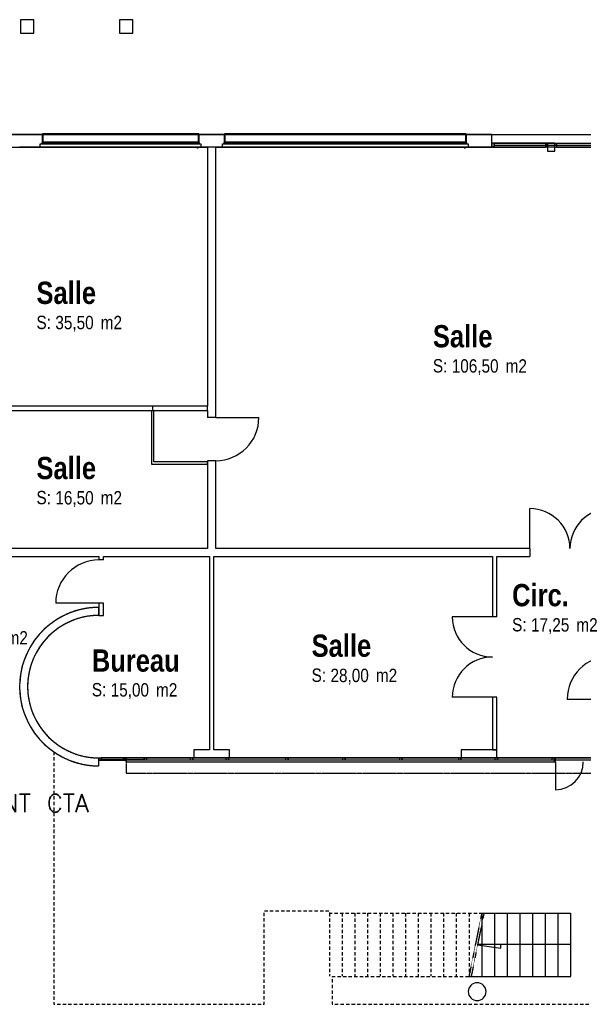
# Model space of a CAD drawing. Extents: x -18402 to 10376, y -5092 to 34139.
# Tile 56 of 78: x 1388 to 2653, y -1953 to 258. Entities that reach past the tile are written whole.
import ezdxf

# ---------------------------------------------------------------- set-up
doc = ezdxf.new("R2010")
doc.units = 0
for name, pattern in [('rdc_02$0$Points tirets', [6.702778, 3.527778, -1.763889, 0, -1.411111]), ('rdc_02$0$Tirets', [4.586109, 2.822222, -1.763887]), ('rdc_02$0$Tirets petits', [125, 75, -50])]:
    doc.linetypes.add(name, pattern=pattern)
for name, color, linetype in [('0_XREF', 251, 'Continuous'), ('rdc_02$0$0._Étage_1_06-02 Texte 200ème 100ème.Texte', 251, 'Continuous'), ('rdc_02$0$0._Étage_1_08-01 2D Dessin général.2D', 251, 'Continuous'), ('rdc_02$0$0._Étage_1_A-AREA-____-OTLN.Modèle IFC', 251, 'Continuous'), ('rdc_02$0$0._Étage_1_A-DOOR-____-OTLN.Modèle IFC', 251, 'Continuous'), ('rdc_02$0$0._Étage_1_A-GLAZ-____-OTLN.Modèle IFC', 251, 'Continuous'), ('rdc_02$0$0._Étage_1_A-GLAZ-CURT-OTLN.Modèle IFC', 251, 'Continuous'), ('rdc_02$0$0._Étage_1_A-GLAZ-CWMG-OTLN.Modèle IFC', 251, 'Continuous'), ('rdc_02$0$0._Étage_1_A-WALL-____-OTLN.Modèle IFC', 251, 'Continuous'), ('rdc_02$0$0._Étage_1_Portes ARCHICAD', 251, 'Continuous'), ('rdc_02$0$0._Étage_1_S-COLS-____-OTLN.Modèle IFC', 251, 'Continuous')]:
    doc.layers.add(name, color=color, linetype=linetype)
doc.styles.add('rdc_02$0$Standard', font='txt_____.ttf')
doc.styles.add('rdc_02$0$STYLE_GENERE_1', font='ARIALNB.TTF')
doc.styles.add('rdc_02$0$STYLE_GENERE_3', font='ARIALN.TTF')

# ---------------------------------------------------------------- blocks, each defined once
blk = doc.blocks.new('rdc_02')
at = {"layer": 'rdc_02$0$0._Étage_1_08-01 2D Dessin général.2D', "linetype": 'rdc_02$0$Tirets petits', "ltscale": 0.1}
for p, q in [((2083.1, -1748.5), (2083.1, -1890)), ((2111.6, -1748.5), (2111.6, -1890)), ((2140.1, -1748.5), (2140.1, -1890)), ((2168.6, -1748.5), (2168.6, -1890)), ((2197.1, -1748.5), (2197.1, -1890)), ((2225.6, -1748.5), (2225.6, -1890)), ((2254.1, -1748.5), (2254.1, -1890)), ((2282.6, -1748.5), (2282.6, -1890)), ((2311.1, -1748.5), (2311.1, -1890)), ((2339.6, -1748.5), (2339.6, -1890)), ((2368.1, -1748.5), (2368.1, -1890)), ((2396.6, -1748.5), (2396.6, -1890))]:
    blk.add_line(p, q, dxfattribs=at)
at = {"layer": 'rdc_02$0$0._Étage_1_08-01 2D Dessin général.2D', "linetype": 'rdc_02$0$Points tirets', "ltscale": 0.1}
for p, q in [((2425.1, -1748.5), (2396.3, -1891.5)), ((2430.1, -1748.5), (2401.3, -1891.5))]:
    blk.add_line(p, q, dxfattribs=at)
at = {"layer": 'rdc_02$0$0._Étage_1_08-01 2D Dessin général.2D', "linetype": 'Continuous', "ltscale": 0.1}
for p, q in [((2425.1, -1748.5), (2425.1, -1890)), ((2453.6, -1748.5), (2453.6, -1890)), ((2482.1, -1748.5), (2482.1, -1890)), ((2510.6, -1748.5), (2510.6, -1890)), ((2539.1, -1748.5), (2539.1, -1890)), ((2567.6, -1748.5), (2567.6, -1890)), ((2596.1, -1748.5), (2596.1, -1890)), ((2624.6, -1748.5), (2624.6, -1890)), ((2415.7, -1820), (2467.7, -1827.7)), ((2624.6, -1819.3), (2415.8, -1819.3)), ((2467.7, -1827.7), (2467.7, -1819.3))]:
    blk.add_line(p, q, dxfattribs=at)
at = {"layer": 'rdc_02$0$0._Étage_1_08-01 2D Dessin général.2D', "linetype": 'rdc_02$0$Tirets petits', "ltscale": 0.1, "flags": 128}
for points in [[(1464.5, -1386.2), (1464.5, -1953.4), (1936.6, -1953.4), (1936.6, -1743.4), (2083.1, -1743.4), (2083.1, -1748.5), (2425.1, -1748.5)], [(2396.3, -1891.5), (2089.5, -1891.5), (2089.5, -1953.5), (5606.4, -1953.5), (5606.4, -1891.5), (5167.4, -1891.5)]]:
    blk.add_lwpolyline(points, dxfattribs=at)
at = {"layer": 'rdc_02$0$0._Étage_1_08-01 2D Dessin général.2D', "linetype": 'Continuous', "ltscale": 0.1, "flags": 128}
for points in [[(2425.1, -1748.5), (2624.6, -1748.5)], [(2625.4, -1891.5), (2396.3, -1891.5)]]:
    blk.add_lwpolyline(points, dxfattribs=at)
at = {"layer": 'rdc_02$0$0._Étage_1_A-DOOR-____-OTLN.Modèle IFC', "linetype": 'Continuous', "ltscale": 0.1}
for p, q in [((2589.2, -19), (2848.8, -19)), ((2589.2, -24), (2589.2, -19)), ((2589.2, -24), (2848.8, -24))]:
    blk.add_line(p, q, dxfattribs=at)
at = {"layer": 'rdc_02$0$0._Étage_1_A-GLAZ-____-OTLN.Modèle IFC', "linetype": 'Continuous', "ltscale": 0.1}
for p, q in [((1439.5, 1.4), (1439.5, 1.5)), ((1440, 1.5), (1439.5, 1.5)), ((1439.5, 1.1), (1439.5, 1.4)), ((1440, 1.4), (1439.5, 1.4)), ((1439.5, -17), (1439.5, 1.1)), ((1440, 1.5), (1440, 1.4)), ((1789.5, 1.5), (1440, 1.5)), ((1440, 1.4), (1440, 1.1)), ((1440, 1.1), (1440, -17)), ((1789.5, 1.4), (1789.5, 1.5)), ((1790, 1.5), (1789.5, 1.5)), ((1789.5, 1.1), (1789.5, 1.4)), ((1790, 1.4), (1789.5, 1.4)), ((1789.5, -17), (1789.5, 1.1)), ((1790, 1.5), (1790, 1.4)), ((1790, 1.4), (1790, 1.1)), ((1790, 1.1), (1790, -17)), ((1848, 1.4), (1848, 1.5)), ((1848.5, 1.5), (1848, 1.5)), ((1848, 1.1), (1848, 1.4)), ((1848.5, 1.4), (1848, 1.4)), ((1848, -17), (1848, 1.1)), ((1848.5, 1.5), (1848.5, 1.4)), ((2389.5, 1.5), (1848.5, 1.5)), ((1848.5, 1.4), (1848.5, 1.1)), ((1848.5, 1.1), (1848.5, -17)), ((2389.5, 1.4), (2389.5, 1.5)), ((2390, 1.5), (2389.5, 1.5)), ((2389.5, 1.1), (2389.5, 1.4)), ((2390, 1.4), (2389.5, 1.4)), ((2389.5, -17), (2389.5, 1.1)), ((2390, 1.5), (2390, 1.4)), ((2390, 1.4), (2390, 1.1)), ((2390, 1.1), (2390, -17)), ((1434.5, -28), (1434.5, -21)), ((1434.5, -21), (1795, -21)), ((1438.5, -21), (1438.5, -18)), ((1438.5, -18), (1791, -18)), ((1439.5, -18), (1439.5, -17)), ((1790, -17), (1439.5, -17)), ((1790, -17), (1790, -18)), ((1791, -18), (1791, -21)), ((1795, -21), (1795, -28)), ((1843, -28), (1843, -21)), ((1843, -21), (2395, -21)), ((1847, -21), (1847, -18)), ((1847, -18), (2391, -18)), ((1848, -18), (1848, -17)), ((2390, -17), (1848, -17)), ((2390, -17), (2390, -18)), ((2391, -18), (2391, -21)), ((2395, -21), (2395, -28)), ((1795, -28), (1434.5, -28)), ((1786, -28), (1786, -29.8)), ((1786, -29.8), (1786.2, -30)), ((1786.2, -30), (1787.9, -30)), ((1787, -29.5), (1787, -28)), ((1787.9, -29.5), (1787, -29.5)), ((1787.9, -29.5), (1788.3, -29.5)), ((1788.3, -30), (1787.9, -30)), ((1788.3, -29.5), (1788.5, -29.5)), ((1788.3, -30), (1788.3, -29.5)), ((1788.5, -30), (1788.3, -30)), ((1788.5, -29.5), (1788.5, -30)), ((2395, -28), (1843, -28)), ((2386, -28), (2386, -29.8)), ((2386, -29.8), (2386.2, -30)), ((2386.2, -30), (2387.9, -30)), ((2387, -29.5), (2387, -28)), ((2387.9, -29.5), (2387, -29.5)), ((2387.9, -29.5), (2388.3, -29.5)), ((2388.3, -30), (2387.9, -30)), ((2388.3, -29.5), (2388.5, -29.5)), ((2388.3, -30), (2388.3, -29.5)), ((2388.5, -30), (2388.3, -30)), ((2388.5, -29.5), (2388.5, -30))]:
    blk.add_line(p, q, dxfattribs=at)
at = {"layer": 'rdc_02$0$0._Étage_1_A-GLAZ-CURT-OTLN.Modèle IFC', "linetype": 'Continuous', "ltscale": 0.1}
for p, q in [((2569, -19.5), (2453, -19.5)), ((2453, -19.5), (2453, -23.5)), ((2453, -19.5), (2569, -19.5)), ((2453, -23.5), (2453, -19.5)), ((2569, -23.5), (2569, -19.5)), ((2569, -23.5), (2569, -19.5)), ((2572.8, -19.5), (2589.2, -19.5)), ((2572.8, -23.5), (2572.8, -19.5)), ((2589.2, -23.5), (2589.2, -19.5)), ((2593, -19.5), (2716.5, -19.5)), ((2593, -23.5), (2593, -19.5)), ((2453, -23.5), (2569, -23.5)), ((2453, -23.5), (2569, -23.5)), ((2572.8, -23.5), (2589.2, -23.5)), ((2593, -23.5), (2716.5, -23.5)), ((1571, -1400.5), (1571, -1404.5)), ((1621.5, -1400.5), (1571, -1400.5)), ((1667.5, -1400.5), (1571, -1400.5)), ((1571, -1400.5), (1571, -1404.5)), ((1667.5, -1400.5), (1571, -1400.5)), ((1571, -1400.5), (1571, -1404.5)), ((1571, -1400.5), (1571, -1404.5)), ((1621.5, -1400.5), (1571, -1400.5)), ((1571, -1400.5), (1571, -1404.5)), ((1622, -1400.5), (1571, -1400.5)), ((1571, -1404.5), (1621.5, -1404.5)), ((1667.5, -1404.5), (1571, -1404.5)), ((1667.5, -1404.5), (1571, -1404.5)), ((1571, -1404.5), (1621.5, -1404.5)), ((1571, -1404.5), (1622, -1404.5)), ((1621.5, -1404.5), (1621.5, -1400.5)), ((1621.5, -1404.5), (1621.5, -1400.5)), ((1622, -1404.5), (1622, -1400.5)), ((1626.5, -1400.5), (1626.5, -1404.5)), ((1627, -1400.5), (1626.5, -1400.5)), ((1626.5, -1404.5), (1627, -1404.5)), ((1627, -1404.5), (1627, -1400.5)), ((1667.5, -1400.5), (1667.5, -1404.5)), ((1667.5, -1400.5), (1667.5, -1404.5)), ((1672.5, -1400.5), (1672.5, -1404.5)), ((1771.5, -1400.5), (1672.5, -1400.5)), ((1672.5, -1400.5), (1672.5, -1404.5)), ((1771.5, -1400.5), (1672.5, -1400.5)), ((1672.5, -1404.5), (1771.5, -1404.5)), ((1672.5, -1404.5), (1771.5, -1404.5)), ((1771.5, -1404.5), (1771.5, -1400.5)), ((1771.5, -1404.5), (1771.5, -1400.5)), ((1776.5, -1400.5), (1776.5, -1404.5)), ((1851.5, -1400.5), (1776.5, -1400.5)), ((1776.5, -1400.5), (1776.5, -1404.5)), ((1851.5, -1400.5), (1776.5, -1400.5)), ((1776.5, -1404.5), (1851.5, -1404.5)), ((1776.5, -1404.5), (1851.5, -1404.5)), ((1851.5, -1404.5), (1851.5, -1400.5)), ((1851.5, -1404.5), (1851.5, -1400.5)), ((1856.5, -1400.5), (1856.5, -1404.5)), ((1985.5, -1400.5), (1856.5, -1400.5)), ((1856.5, -1400.5), (1856.5, -1404.5)), ((1985.5, -1400.5), (1856.5, -1400.5)), ((1856.5, -1404.5), (1985.5, -1404.5)), ((1856.5, -1404.5), (1985.5, -1404.5)), ((1985.5, -1404.5), (1985.5, -1400.5)), ((1985.5, -1404.5), (1985.5, -1400.5)), ((1990.5, -1400.5), (1990.5, -1404.5)), ((2113.5, -1400.5), (1990.5, -1400.5)), ((1990.5, -1400.5), (1990.5, -1404.5)), ((2113.5, -1400.5), (1990.5, -1400.5)), ((1990.5, -1404.5), (2113.5, -1404.5)), ((1990.5, -1404.5), (2113.5, -1404.5)), ((2113.5, -1404.5), (2113.5, -1400.5)), ((2113.5, -1404.5), (2113.5, -1400.5)), ((2118.5, -1400.5), (2118.5, -1404.5)), ((2241.5, -1400.5), (2118.5, -1400.5)), ((2118.5, -1400.5), (2118.5, -1404.5)), ((2241.5, -1400.5), (2118.5, -1400.5)), ((2118.5, -1404.5), (2241.5, -1404.5)), ((2118.5, -1404.5), (2241.5, -1404.5)), ((2241.5, -1404.5), (2241.5, -1400.5)), ((2241.5, -1404.5), (2241.5, -1400.5)), ((2246.5, -1400.5), (2246.5, -1404.5)), ((2373.5, -1400.5), (2246.5, -1400.5)), ((2246.5, -1400.5), (2246.5, -1404.5)), ((2373.5, -1400.5), (2246.5, -1400.5)), ((2246.5, -1404.5), (2373.5, -1404.5)), ((2246.5, -1404.5), (2373.5, -1404.5)), ((2373.5, -1404.5), (2373.5, -1400.5)), ((2373.5, -1404.5), (2373.5, -1400.5)), ((2378.5, -1400.5), (2378.5, -1404.5)), ((2455.5, -1400.5), (2378.5, -1400.5)), ((2378.5, -1400.5), (2378.5, -1404.5)), ((2455.5, -1400.5), (2378.5, -1400.5)), ((2378.5, -1404.5), (2455.5, -1404.5)), ((2378.5, -1404.5), (2455.5, -1404.5)), ((2455.5, -1404.5), (2455.5, -1400.5)), ((2455.5, -1404.5), (2455.5, -1400.5)), ((2460.5, -1400.5), (2460.5, -1404.5)), ((2583.5, -1400.5), (2460.5, -1400.5)), ((2460.5, -1400.5), (2460.5, -1404.5)), ((2583.5, -1400.5), (2460.5, -1400.5)), ((2460.5, -1404.5), (2583.5, -1404.5)), ((2460.5, -1404.5), (2583.5, -1404.5)), ((2583.5, -1404.5), (2583.5, -1400.5)), ((2583.5, -1404.5), (2583.5, -1400.5)), ((2588.5, -1400.5), (2588.5, -1404.5)), ((2715.5, -1400.5), (2588.5, -1400.5)), ((2588.5, -1404.5), (2715.5, -1404.5))]:
    blk.add_line(p, q, dxfattribs=at)
at = {"layer": 'rdc_02$0$0._Étage_1_A-GLAZ-CWMG-OTLN.Modèle IFC', "linetype": 'Continuous', "ltscale": 0.1}
for p, q in [((2448, -28), (2448, -19)), ((2572.8, -19), (2448, -19)), ((2453, -19), (2448, -19)), ((2448, -19), (2448, -28)), ((2453, -19), (2448, -19)), ((2448, -19), (2448, -28)), ((2453, -19), (2448, -19)), ((2448, -19), (2448, -28)), ((2453, -28), (2453, -19)), ((2453, -28), (2453, -19)), ((2453, -28), (2453, -19)), ((2453, -19), (2453, -28)), ((2453, -19), (2569, -19)), ((2569, -28), (2569, -19)), ((2569, -19), (2572.8, -19)), ((2569, -28), (2569, -19)), ((2569, -19), (2572.8, -19)), ((2569, -28), (2569, -19)), ((2569, -19), (2572.8, -19)), ((2569, -19), (2569, -28)), ((2572.8, -19), (2572.8, -28)), ((2572.8, -28), (2572.8, -19)), ((2572.8, -19), (2572.8, -28)), ((2572.8, -19), (2572.8, -28)), ((2589.2, -28), (2589.2, -19)), ((2589.2, -19), (2593, -19)), ((2593, -19), (2593, -28)), ((2593, -19), (2719, -19)), ((2593, -19), (2593, -28)), ((2572.8, -28), (2448, -28)), ((2448, -28), (2453, -28)), ((2448, -28), (2453, -28)), ((2448, -28), (2453, -28)), ((2453, -28), (2569, -28)), ((2572.8, -28), (2569, -28)), ((2572.8, -28), (2569, -28)), ((2572.8, -28), (2569, -28)), ((2593, -28), (2589.2, -28)), ((2593, -28), (2719, -28)), ((1566, -1400), (1566, -1405)), ((1566, -1400), (1626.5, -1400)), ((1566, -1405), (1566, -1400)), ((1566, -1400), (1571, -1400)), ((1566, -1405), (1566, -1400)), ((1566, -1400), (1571, -1400)), ((1566, -1405), (1566, -1400)), ((1566, -1400), (1571, -1400)), ((1566, -1405), (1566, -1400)), ((1566, -1400), (1571, -1400)), ((1566, -1405), (1566, -1400)), ((1566, -1400), (1571, -1400)), ((1566, -1405), (1626.5, -1405)), ((1571, -1405), (1566, -1405)), ((1571, -1405), (1566, -1405)), ((1571, -1405), (1566, -1405)), ((1571, -1405), (1566, -1405)), ((1571, -1405), (1566, -1405)), ((1571, -1405), (1571, -1400)), ((1621.5, -1400), (1571, -1400)), ((1571, -1405), (1571, -1400)), ((1624, -1400), (1571, -1400)), ((1571, -1405), (1571, -1400)), ((1621.5, -1400), (1571, -1400)), ((1571, -1400), (1571, -1405)), ((1571, -1400), (1571, -1405)), ((1571, -1400), (1571, -1405)), ((1571, -1400), (1571, -1405)), ((1571, -1400), (1571, -1405)), ((1621.5, -1405), (1571, -1405)), ((1624, -1405), (1571, -1405)), ((1621.5, -1405), (1571, -1405)), ((1621.5, -1405), (1621.5, -1400)), ((1621.5, -1405), (1621.5, -1400)), ((1621.5, -1405), (1621.5, -1400)), ((1621.5, -1400), (1626.5, -1400)), ((1621.5, -1405), (1621.5, -1400)), ((1621.5, -1400), (1626.5, -1400)), ((1626.5, -1405), (1621.5, -1405)), ((1626.5, -1405), (1621.5, -1405)), ((1622, -1400), (1622, -1405)), ((1627, -1400), (1622, -1400)), ((1622, -1405), (1627, -1405)), ((1624, -1405), (1624, -1400)), ((1667.5, -1400), (1624, -1400)), ((1624, -1405), (1624, -1400)), ((1667.5, -1405), (1624, -1405)), ((1626.5, -1405), (1626.5, -1400)), ((1667.5, -1400), (1626.5, -1400)), ((1626.5, -1405), (1626.5, -1400)), ((1667.5, -1400), (1626.5, -1400)), ((1626.5, -1400), (1626.5, -1405)), ((1626.5, -1400), (1626.5, -1405)), ((1626.5, -1400), (1626.5, -1405)), ((1667.5, -1405), (1626.5, -1405)), ((1667.5, -1405), (1626.5, -1405)), ((1627, -1405), (1627, -1400)), ((1667.5, -1405), (1667.5, -1400)), ((1667.5, -1405), (1667.5, -1400)), ((1667.5, -1405), (1667.5, -1400)), ((1667.5, -1405), (1667.5, -1400)), ((1667.5, -1400), (1672.5, -1400)), ((1667.5, -1405), (1667.5, -1400)), ((1667.5, -1400), (1672.5, -1400)), ((1672.5, -1405), (1667.5, -1405)), ((1672.5, -1405), (1667.5, -1405)), ((1672.5, -1405), (1672.5, -1400)), ((1771.5, -1400), (1672.5, -1400)), ((1672.5, -1405), (1672.5, -1400)), ((1771.5, -1400), (1672.5, -1400)), ((1672.5, -1405), (1672.5, -1400)), ((1771.5, -1400), (1672.5, -1400)), ((1672.5, -1400), (1672.5, -1405)), ((1672.5, -1400), (1672.5, -1405)), ((1771.5, -1405), (1672.5, -1405)), ((1771.5, -1405), (1672.5, -1405)), ((1771.5, -1405), (1672.5, -1405)), ((1771.5, -1405), (1771.5, -1400)), ((1771.5, -1405), (1771.5, -1400)), ((1771.5, -1405), (1771.5, -1400)), ((1771.5, -1405), (1771.5, -1400)), ((1771.5, -1400), (1776.5, -1400)), ((1771.5, -1405), (1771.5, -1400)), ((1771.5, -1400), (1776.5, -1400)), ((1776.5, -1405), (1771.5, -1405)), ((1776.5, -1405), (1771.5, -1405)), ((1776.5, -1405), (1776.5, -1400)), ((1851.5, -1400), (1776.5, -1400)), ((1776.5, -1405), (1776.5, -1400)), ((1851.5, -1400), (1776.5, -1400)), ((1776.5, -1405), (1776.5, -1400)), ((1851.5, -1400), (1776.5, -1400)), ((1776.5, -1400), (1776.5, -1405)), ((1776.5, -1400), (1776.5, -1405)), ((1851.5, -1405), (1776.5, -1405)), ((1851.5, -1405), (1776.5, -1405)), ((1851.5, -1405), (1776.5, -1405)), ((1851.5, -1405), (1851.5, -1400)), ((1851.5, -1405), (1851.5, -1400)), ((1851.5, -1405), (1851.5, -1400)), ((1851.5, -1405), (1851.5, -1400)), ((1851.5, -1400), (1856.5, -1400)), ((1851.5, -1405), (1851.5, -1400)), ((1851.5, -1400), (1856.5, -1400)), ((1856.5, -1405), (1851.5, -1405)), ((1856.5, -1405), (1851.5, -1405)), ((1856.5, -1405), (1856.5, -1400)), ((1985.5, -1400), (1856.5, -1400)), ((1856.5, -1405), (1856.5, -1400)), ((1985.5, -1400), (1856.5, -1400)), ((1856.5, -1405), (1856.5, -1400)), ((1985.5, -1400), (1856.5, -1400)), ((1856.5, -1400), (1856.5, -1405)), ((1856.5, -1400), (1856.5, -1405)), ((1985.5, -1405), (1856.5, -1405)), ((1985.5, -1405), (1856.5, -1405)), ((1985.5, -1405), (1856.5, -1405)), ((1985.5, -1405), (1985.5, -1400)), ((1985.5, -1405), (1985.5, -1400)), ((1985.5, -1405), (1985.5, -1400)), ((1985.5, -1405), (1985.5, -1400)), ((1985.5, -1400), (1990.5, -1400)), ((1985.5, -1405), (1985.5, -1400)), ((1985.5, -1400), (1990.5, -1400)), ((1990.5, -1405), (1985.5, -1405)), ((1990.5, -1405), (1985.5, -1405)), ((1990.5, -1405), (1990.5, -1400)), ((2113.5, -1400), (1990.5, -1400)), ((1990.5, -1405), (1990.5, -1400)), ((2113.5, -1400), (1990.5, -1400)), ((1990.5, -1405), (1990.5, -1400)), ((2113.5, -1400), (1990.5, -1400)), ((1990.5, -1400), (1990.5, -1405)), ((1990.5, -1400), (1990.5, -1405)), ((2113.5, -1405), (1990.5, -1405)), ((2113.5, -1405), (1990.5, -1405)), ((2113.5, -1405), (1990.5, -1405)), ((2113.5, -1405), (2113.5, -1400)), ((2113.5, -1405), (2113.5, -1400)), ((2113.5, -1405), (2113.5, -1400)), ((2113.5, -1405), (2113.5, -1400)), ((2113.5, -1400), (2118.5, -1400)), ((2113.5, -1405), (2113.5, -1400)), ((2113.5, -1400), (2118.5, -1400)), ((2118.5, -1405), (2113.5, -1405)), ((2118.5, -1405), (2113.5, -1405)), ((2118.5, -1405), (2118.5, -1400)), ((2241.5, -1400), (2118.5, -1400)), ((2118.5, -1405), (2118.5, -1400)), ((2241.5, -1400), (2118.5, -1400)), ((2118.5, -1405), (2118.5, -1400)), ((2241.5, -1400), (2118.5, -1400)), ((2118.5, -1400), (2118.5, -1405)), ((2118.5, -1400), (2118.5, -1405)), ((2241.5, -1405), (2118.5, -1405)), ((2241.5, -1405), (2118.5, -1405)), ((2241.5, -1405), (2118.5, -1405)), ((2241.5, -1405), (2241.5, -1400)), ((2241.5, -1405), (2241.5, -1400)), ((2241.5, -1405), (2241.5, -1400)), ((2241.5, -1405), (2241.5, -1400)), ((2241.5, -1400), (2246.5, -1400)), ((2241.5, -1405), (2241.5, -1400)), ((2241.5, -1400), (2246.5, -1400)), ((2246.5, -1405), (2241.5, -1405)), ((2246.5, -1405), (2241.5, -1405)), ((2246.5, -1405), (2246.5, -1400)), ((2373.5, -1400), (2246.5, -1400)), ((2246.5, -1405), (2246.5, -1400)), ((2373.5, -1400), (2246.5, -1400)), ((2246.5, -1405), (2246.5, -1400)), ((2373.5, -1400), (2246.5, -1400)), ((2246.5, -1400), (2246.5, -1405)), ((2246.5, -1400), (2246.5, -1405)), ((2373.5, -1405), (2246.5, -1405)), ((2373.5, -1405), (2246.5, -1405)), ((2373.5, -1405), (2246.5, -1405)), ((2373.5, -1405), (2373.5, -1400)), ((2373.5, -1405), (2373.5, -1400)), ((2373.5, -1405), (2373.5, -1400)), ((2373.5, -1405), (2373.5, -1400)), ((2373.5, -1400), (2378.5, -1400)), ((2373.5, -1405), (2373.5, -1400)), ((2373.5, -1400), (2378.5, -1400)), ((2378.5, -1405), (2373.5, -1405)), ((2378.5, -1405), (2373.5, -1405)), ((2378.5, -1405), (2378.5, -1400)), ((2455.5, -1400), (2378.5, -1400)), ((2378.5, -1405), (2378.5, -1400)), ((2455.5, -1400), (2378.5, -1400)), ((2378.5, -1405), (2378.5, -1400)), ((2455.5, -1400), (2378.5, -1400)), ((2378.5, -1400), (2378.5, -1405)), ((2378.5, -1400), (2378.5, -1405)), ((2455.5, -1405), (2378.5, -1405)), ((2455.5, -1405), (2378.5, -1405)), ((2455.5, -1405), (2378.5, -1405)), ((2455.5, -1405), (2455.5, -1400)), ((2455.5, -1405), (2455.5, -1400)), ((2455.5, -1405), (2455.5, -1400)), ((2455.5, -1405), (2455.5, -1400)), ((2455.5, -1400), (2460.5, -1400)), ((2455.5, -1405), (2455.5, -1400)), ((2455.5, -1400), (2460.5, -1400)), ((2460.5, -1405), (2455.5, -1405)), ((2460.5, -1405), (2455.5, -1405)), ((2460.5, -1405), (2460.5, -1400)), ((2583.5, -1400), (2460.5, -1400)), ((2460.5, -1405), (2460.5, -1400)), ((2583.5, -1400), (2460.5, -1400)), ((2460.5, -1405), (2460.5, -1400)), ((2583.5, -1400), (2460.5, -1400)), ((2460.5, -1400), (2460.5, -1405)), ((2460.5, -1400), (2460.5, -1405)), ((2583.5, -1405), (2460.5, -1405)), ((2583.5, -1405), (2460.5, -1405)), ((2583.5, -1405), (2460.5, -1405)), ((2583.5, -1405), (2583.5, -1400)), ((2583.5, -1405), (2583.5, -1400)), ((2583.5, -1405), (2583.5, -1400)), ((2583.5, -1405), (2583.5, -1400)), ((2583.5, -1400), (2588.5, -1400)), ((2583.5, -1405), (2583.5, -1400)), ((2583.5, -1400), (2588.5, -1400)), ((2583.5, -1405), (2583.5, -1400)), ((2583.5, -1400), (2588.5, -1400)), ((2588.5, -1405), (2583.5, -1405)), ((2588.5, -1405), (2583.5, -1405)), ((2588.5, -1405), (2583.5, -1405)), ((2588.5, -1405), (2588.5, -1400)), ((2715.5, -1400), (2588.5, -1400)), ((2588.5, -1405), (2588.5, -1400)), ((2715.5, -1400), (2588.5, -1400)), ((2588.5, -1400), (2588.5, -1405)), ((2588.5, -1400), (2588.5, -1405)), ((2588.5, -1400), (2588.5, -1405)), ((2715.5, -1405), (2588.5, -1405)), ((2715.5, -1405), (2588.5, -1405))]:
    blk.add_line(p, q, dxfattribs=at)
at = {"layer": 'rdc_02$0$0._Étage_1_A-WALL-____-OTLN.Modèle IFC', "linetype": 'Continuous', "ltscale": 0.1}
for p, q in [((1209, 0), (1399, 0)), ((1399, 0), (3026.5, 0)), ((1398, -28), (1388, -28)), ((1399, -28), (1398, -28)), ((1810, -28), (1399, -28)), ((1828, -28), (1810, -28)), ((3008.5, -28), (1828, -28)), ((1828, -635.5), (1810, -635.5)), ((1828, -732.5), (1810, -732.5)), ((2533, -930), (2533, -948)), ((1576, -955.5), (1566, -955.5)), ((1576, -1052.5), (1566, -1052.5)), ((2459, -1083.5), (2449, -1083.5)), ((2459, -1263.5), (2449, -1263.5)), ((2590.5, -1409), (2590.5, -1400))]:
    blk.add_line(p, q, dxfattribs=at)
at = {"layer": 'rdc_02$0$0._Étage_1_A-WALL-____-OTLN.Modèle IFC', "linetype": 'Continuous', "ltscale": 0.1, "flags": 128}
for points in [[(2448, 0), (890, 0)], [(2448, -28), (2448, 0)], [(1228, -28), (1810, -28)], [(1810, -28), (1810, -610)], [(1828, -635.5), (1828, -28)], [(1828, -28), (2448, -28)], [(1686.5, -610), (1228, -610)], [(1810, -610), (1686.5, -610)], [(1686.5, -610), (1686.5, -620)], [(1810, -620), (1810, -610)], [(1228, -620), (1686.5, -620)], [(1684, -620), (1684, -740)], [(1684, -620), (1689, -620)], [(1686.5, -620), (1810, -620)], [(1689, -735), (1689, -620)], [(1810, -620), (1810, -635.5)], [(1684, -740), (1689, -740)], [(1810, -735), (1689, -735)], [(1689, -740), (1810, -740)], [(1810, -732.5), (1810, -930)], [(1810, -740), (1810, -735)], [(1828, -930), (1828, -732.5)], [(1206, -948), (1566, -948)], [(1810, -930), (1228, -930)], [(1566, -948), (1566, -955.5)], [(1576, -948), (1814, -948)], [(1576, -955.5), (1576, -948)], [(1814, -948), (1814, -1382)], [(1824, -948), (2449, -948)], [(1824, -1382), (1824, -948)], [(2533, -930), (1828, -930)], [(2449, -948), (2449, -1083.5)], [(2459, -948), (2533, -948)], [(2459, -1083.5), (2459, -948)], [(1566, -1052.5), (1566, -1080.3)], [(1576, -1080.3), (1576, -1052.5)], [(1566, -1080), (1566, -1062)], [(1566, -1080.3), (1576, -1080.3)], [(2449, -1263.5), (2449, -1382)], [(2459, -1382), (2459, -1263.5)], [(1814, -1382), (1779, -1382)], [(1779, -1382), (1779, -1400)], [(1859, -1382), (1824, -1382)], [(1859, -1400), (1859, -1382)], [(2459, -1382), (2379, -1382)], [(2379, -1382), (2379, -1400)], [(2449, -1382), (2459, -1382)], [(2459, -1400), (2459, -1382)], [(1566, -1418), (1566, -1400)], [(1626.5, -1400), (1626.5, -1409)], [(2588.5, -1400), (1626.5, -1400)], [(1626.5, -1409), (2588.5, -1409)], [(1779, -1400), (1859, -1400)], [(2379, -1400), (2459, -1400)], [(2590.5, -1400), (2588.5, -1400)], [(2588.5, -1409), (2588.5, -1400)], [(2588.5, -1409), (2590.5, -1409)]]:
    blk.add_lwpolyline(points, dxfattribs=at)
at = {"layer": 'rdc_02$0$0._Étage_1_A-WALL-____-OTLN.Modèle IFC', "linetype": 'rdc_02$0$Tirets', "ltscale": 0.1, "flags": 128}
for points in [[(1566, -1080), (1566, -1062)], [(1566, -1418), (1566, -1400)], [(3383, -1400), (1627, -1400)], [(1627, -1400), (1627, -1434)], [(1627, -1434), (3383, -1434)]]:
    blk.add_lwpolyline(points, dxfattribs=at)
at = {"layer": 'rdc_02$0$0._Étage_1_A-WALL-____-OTLN.Modèle IFC', "linetype": 'rdc_02$0$Tirets', "ltscale": 0.1}
for radius in [178, 160]:
    blk.add_arc((1566, -1240), radius, 90, 270, dxfattribs=at)
at = {"layer": 'rdc_02$0$0._Étage_1_A-WALL-____-OTLN.Modèle IFC', "linetype": 'Continuous', "ltscale": 0.1}
for radius, start, end in [(178, 90, 177.1018), (160, 90, 270), (178, 182.8982, 270)]:
    blk.add_arc((1566, -1240), radius, start, end, dxfattribs=at)
at = {"layer": 'rdc_02$0$0._Étage_1_Portes ARCHICAD', "linetype": 'Continuous', "ltscale": 0.1}
for p, q in [((1828, -635.5), (1925, -635.5)), ((2533, -930), (2533, -840)), ((1566, -1052.5), (1469, -1052.5)), ((2449, -1083.5), (2359, -1083.5)), ((2449, -1263.5), (2359, -1263.5)), ((2714, -1268.5), (2617, -1268.5)), ((2590.5, -1409), (2590.5, -1471.5))]:
    blk.add_line(p, q, dxfattribs=at)
for centre, radius, start, end in [((1828, -635.5), 97, 270, 0), ((2533, -930), 90, 0, 90), ((2713, -930), 90, 90, 180), ((1566, -1052.5), 97, 90, 180), ((2449, -1083.5), 90, 180, 270), ((2714, -1268.5), 97, 90, 180), ((2449, -1263.5), 90, 90, 180), ((2590.5, -1409), 62.5, 270, 0)]:
    blk.add_arc(centre, radius, start, end, dxfattribs=at)
at = {"layer": 'rdc_02$0$0._Étage_1_S-COLS-____-OTLN.Modèle IFC', "linetype": 'Continuous', "ltscale": 0.1, "flags": 128}
for points in [[(1389.9, 258), (1389.9, 228), (1419.9, 228), (1419.9, 258)], [(1612, 258), (1612, 228), (1642, 228), (1642, 258)], [(2572.8, -19), (2572.8, -37), (2589.2, -37), (2589.2, -19)]]:
    blk.add_lwpolyline(points, close=True, dxfattribs=at)
blk.add_lwpolyline([(2395, -1925, 0.414214), (2415, -1945, 0.414214), (2435, -1925, 0.414214), (2415, -1905, 0.414214)], format="xyb", close=True, dxfattribs=at)
at = {"layer": 'rdc_02$0$0._Étage_1_06-02 Texte 200ème 100ème.Texte', "linetype": 'Continuous', "ltscale": 0.1, "insert": (1271.8, -1501.7), "char_height": 40, "width": 558.539, "attachment_point": 5, "line_spacing_factor": 1.165917, "style": 'rdc_02$0$Standard'}
blk.add_mtext('\\A1;{\\pqc;\\Ftxt.shx;REMPLACEMENT CTA}', dxfattribs=at)
at = {"layer": 'rdc_02$0$0._Étage_1_A-AREA-____-OTLN.Modèle IFC', "linetype": 'Continuous', "ltscale": 0.1, "attachment_point": 1}
for s, insert, char_height, style in [('\\A1;{\\pql;\\pt0;\\fArial Narrow|b1|i0|c0|p34;Salle}', (1425.8, -330.4), 50, 'rdc_02$0$STYLE_GENERE_1'), ('\\A1;{\\pql;\\pt0;\\fArial Narrow|b0|i0|c0|p34;S: }', (1425.8, -406.8), 30, 'rdc_02$0$STYLE_GENERE_3'), ('\\A1;{\\pql;\\pt0;\\fArial Narrow|b1|i0|c0|p34;Salle}', (2315.5, -427.9), 50, 'rdc_02$0$STYLE_GENERE_1'), ('\\A1;{\\pql;\\pt0,250;\\fArial Narrow|b0|i0|c0|p34;35,50\\fArial Narrow|b0|i0|c0|p34;\\A1{\\H.66x;\\S^  ;}\\fArial Narrow|b0|i0|c0|p34; m2\\fArial Narrow|b0|i0|c0|p34;\\A1{\\H.66x;\\S^  ;}}', (1468.2, -407.2), 30, 'rdc_02$0$STYLE_GENERE_3'), ('\\A1;{\\pql;\\pt0;\\fArial Narrow|b0|i0|c0|p34;S: }', (2315.5, -504.3), 30, 'rdc_02$0$STYLE_GENERE_3'), ('\\A1;{\\pql;\\pt0,250;\\fArial Narrow|b0|i0|c0|p34;106,50\\fArial Narrow|b0|i0|c0|p34;\\A1{\\H.66x;\\S^  ;}\\fArial Narrow|b0|i0|c0|p34; m2\\fArial Narrow|b0|i0|c0|p34;\\A1{\\H.66x;\\S^  ;}}', (2357.8, -504.7), 30, 'rdc_02$0$STYLE_GENERE_3'), ('\\A1;{\\pql;\\pt0;\\fArial Narrow|b1|i0|c0|p34;Salle}', (1425.8, -723.9), 50, 'rdc_02$0$STYLE_GENERE_1'), ('\\A1;{\\pql;\\pt0;\\fArial Narrow|b0|i0|c0|p34;S: }', (1425.8, -800.3), 30, 'rdc_02$0$STYLE_GENERE_3'), ('\\A1;{\\pql;\\pt0,250;\\fArial Narrow|b0|i0|c0|p34;16,50\\fArial Narrow|b0|i0|c0|p34;\\A1{\\H.66x;\\S^  ;}\\fArial Narrow|b0|i0|c0|p34; m2\\fArial Narrow|b0|i0|c0|p34;\\A1{\\H.66x;\\S^  ;}}', (1468.2, -800.7), 30, 'rdc_02$0$STYLE_GENERE_3'), ('\\A1;{\\pql;\\pt0;\\fArial Narrow|b1|i0|c0|p34;Circ.}', (2493.3, -1009.4), 50, 'rdc_02$0$STYLE_GENERE_1'), ('\\A1;{\\pql;\\pt0;\\fArial Narrow|b0|i0|c0|p34;S: }', (2493.3, -1085.8), 30, 'rdc_02$0$STYLE_GENERE_3'), ('\\A1;{\\pql;\\pt0;\\fArial Narrow|b1|i0|c0|p34;Salle}', (2043.3, -1122.9), 50, 'rdc_02$0$STYLE_GENERE_1'), ('\\A1;{\\pql;\\pt0,250;\\fArial Narrow|b0|i0|c0|p34;17,25\\fArial Narrow|b0|i0|c0|p34;\\A1{\\H.66x;\\S^  ;}\\fArial Narrow|b0|i0|c0|p34; m2\\fArial Narrow|b0|i0|c0|p34;\\A1{\\H.66x;\\S^  ;}}', (2535.7, -1086.2), 30, 'rdc_02$0$STYLE_GENERE_3'), ('\\A1;{\\pql;\\pt0,250;\\fArial Narrow|b0|i0|c0|p34;14,75\\fArial Narrow|b0|i0|c0|p34;\\A1{\\H.66x;\\S^  ;}\\fArial Narrow|b0|i0|c0|p34; m2\\fArial Narrow|b0|i0|c0|p34;\\A1{\\H.66x;\\S^  ;}}', (1256.9, -1115.2), 30, 'rdc_02$0$STYLE_GENERE_3'), ('\\A1;{\\pql;\\pt0;\\fArial Narrow|b1|i0|c0|p34;Bureau}', (1550.1, -1156.3), 50, 'rdc_02$0$STYLE_GENERE_1'), ('\\A1;{\\pql;\\pt0;\\fArial Narrow|b0|i0|c0|p34;S: }', (2043.3, -1199.3), 30, 'rdc_02$0$STYLE_GENERE_3'), ('\\A1;{\\pql;\\pt0;\\fArial Narrow|b0|i0|c0|p34;S: }', (1550.1, -1231.8), 30, 'rdc_02$0$STYLE_GENERE_3'), ('\\A1;{\\pql;\\pt0,250;\\fArial Narrow|b0|i0|c0|p34;28,00\\fArial Narrow|b0|i0|c0|p34;\\A1{\\H.66x;\\S^  ;}\\fArial Narrow|b0|i0|c0|p34; m2\\fArial Narrow|b0|i0|c0|p34;\\A1{\\H.66x;\\S^  ;}}', (2085.7, -1199.7), 30, 'rdc_02$0$STYLE_GENERE_3'), ('\\A1;{\\pql;\\pt0,250;\\fArial Narrow|b0|i0|c0|p34;15,00\\fArial Narrow|b0|i0|c0|p34;\\A1{\\H.66x;\\S^  ;}\\fArial Narrow|b0|i0|c0|p34; m2\\fArial Narrow|b0|i0|c0|p34;\\A1{\\H.66x;\\S^  ;}}', (1592.4, -1232.2), 30, 'rdc_02$0$STYLE_GENERE_3')]:
    blk.add_mtext(s, dxfattribs=dict(at, insert=insert, char_height=char_height, style=style))

msp = doc.modelspace()

# ---------------------------------------------------------------- block references
at = {"layer": '0_XREF'}
msp.add_blockref('rdc_02', (0, 0), dxfattribs=at)

doc.saveas('drawing.dxf')
